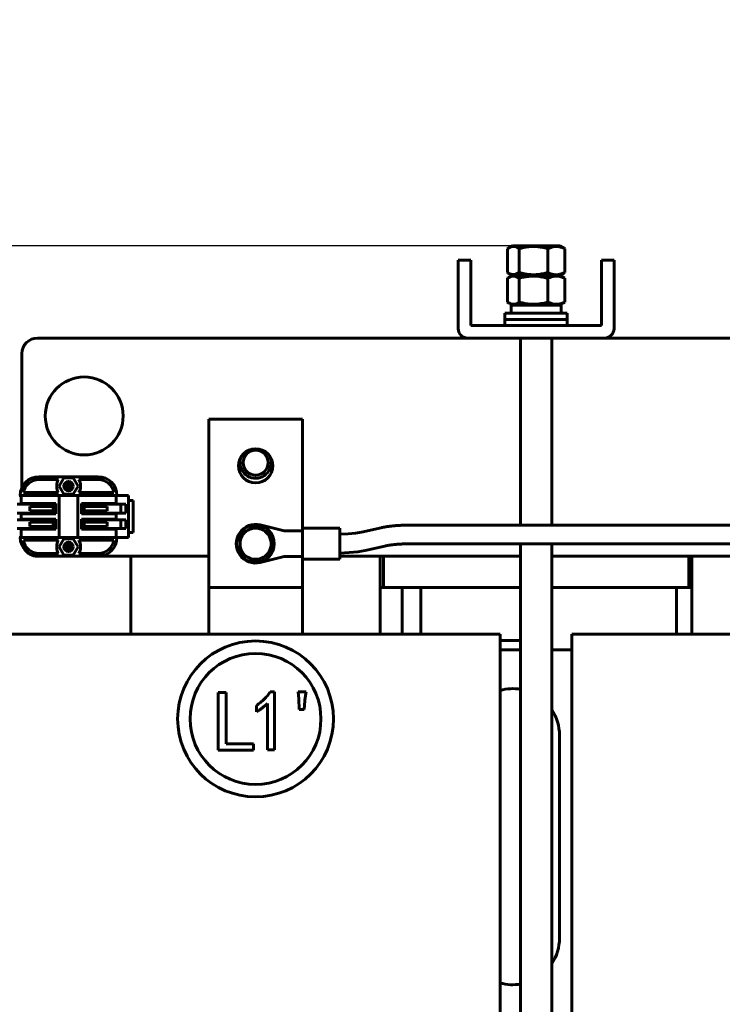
# Model space of a CAD drawing. Header units: millimetres. Extents: x 0 to 297, y 0 to 420.
# Tile 5 of 19: x 100 to 156, y 163 to 242. Entities that reach past the tile are written whole.
import ezdxf

# ---------------------------------------------------------------- set-up
doc = ezdxf.new("R2010")
doc.units = ezdxf.units.MM
doc.linetypes.add('K5LT_BASIC', pattern=[0])
doc.linetypes.add('K5LT_THIN', pattern=[0])
doc.layers.add('Системный слой', color=7, linetype='Continuous')
doc.styles.add('KDIMTEXTSTYLE', font='GOST_AU.SHX', dxfattribs={"width": 0.96, "oblique": 15, "height": 5})
doc.dimstyles.new('KDIMSTYLE (0.25)', dxfattribs={"dimtxt": 5, "dimasz": 1, "dimexe": 2, "dimexo": 0, "dimgap": 1, "dimtad": 1, "dimlfac": 4, "dimtxsty": 'KDIMTEXTSTYLE', "dimsah": 1, "dimcen": 0, "dimdle": 1, "dimadec": 0, "dimazin": 0, "dimtfac": 0.667, "dimtmove": 0, "dimatfit": 3, "dimfxl": 1, "dimtvp": 1, "dimtolj": 1, "dimtzin": 0, "dimarcsym": 0})

# ---------------------------------------------------------------- blocks, each defined once
blk = doc.blocks.new('U10')
at = {"layer": 'Системный слой', "color": 150, "linetype": 'K5LT_BASIC', "lineweight": 60, "true_color": 0x0080ff}
for p, q in [((128.467, 196.167), (128.717, 196.167)), ((153.217, 196.167), (153.467, 196.167))]:
    blk.add_line(p, q, dxfattribs=at)
blk = doc.blocks.new('U17')
at = {"layer": 'Системный слой', "color": 150, "linetype": 'K5LT_BASIC', "lineweight": 60, "true_color": 0x0080ff}
for p, q in [((138.708, 221.399), (138.671, 221.425)), ((138.744, 221.375), (138.708, 221.399)), ((138.781, 221.353), (138.744, 221.375)), ((139.056, 221.252), (138.781, 221.353)), ((139.333, 221.279), (139.056, 221.252)), ((139.604, 221.425), (139.333, 221.279))]:
    blk.add_line(p, q, dxfattribs=at)
blk = doc.blocks.new('U18')
at = {"layer": 'Системный слой', "color": 150, "linetype": 'K5LT_BASIC', "lineweight": 60, "true_color": 0x0080ff}
for p, q in [((139.061, 221.192), (142.862, 221.192)), ((142.862, 221.192), (142.873, 221.192))]:
    blk.add_line(p, q, dxfattribs=at)
blk = doc.blocks.new('U19')
at = {"layer": 'Системный слой', "color": 150, "linetype": 'K5LT_BASIC', "lineweight": 60, "true_color": 0x0080ff}
for p, q in [((138.671, 223.334), (138.708, 223.359)), ((138.708, 223.359), (138.744, 223.383)), ((138.744, 223.383), (138.781, 223.405)), ((138.781, 223.405), (139.054, 223.507)), ((139.054, 223.507), (139.332, 223.48)), ((139.332, 223.48), (139.604, 223.334))]:
    blk.add_line(p, q, dxfattribs=at)
blk = doc.blocks.new('U25')
at = {"layer": 'Системный слой', "color": 150, "linetype": 'K5LT_BASIC', "lineweight": 60, "true_color": 0x0080ff}
for p, q in [((128.467, 192.417), (128.467, 198.667)), ((128.467, 121.167), (128.467, 127.417))]:
    blk.add_line(p, q, dxfattribs=at)
blk = doc.blocks.new('U26')
at = {"layer": 'Системный слой', "color": 150, "linetype": 'K5LT_BASIC', "lineweight": 60, "true_color": 0x0080ff}
for p, q in [((108.467, 198.667), (108.467, 192.417)), ((108.467, 127.417), (108.467, 121.167))]:
    blk.add_line(p, q, dxfattribs=at)
blk = doc.blocks.new('U27')
at = {"layer": 'Системный слой', "color": 150, "linetype": 'K5LT_BASIC', "lineweight": 60, "true_color": 0x0080ff}
for p, q in [((122.217, 200.917), (122.217, 209.667)), ((122.217, 197.417), (122.217, 198.417))]:
    blk.add_line(p, q, dxfattribs=at)
blk = doc.blocks.new('U28')
at = {"layer": 'Системный слой', "color": 150, "linetype": 'K5LT_BASIC', "lineweight": 60, "true_color": 0x0080ff}
for p, q in [((139.717, 216.167), (139.717, 201.167)), ((139.717, 199.667), (139.717, 107.792))]:
    blk.add_line(p, q, dxfattribs=at)
blk = doc.blocks.new('U29')
at = {"layer": 'Системный слой', "color": 150, "linetype": 'K5LT_BASIC', "lineweight": 60, "true_color": 0x0080ff}
for p, q in [((142.217, 216.167), (142.217, 201.167)), ((142.217, 199.667), (142.217, 107.792))]:
    blk.add_line(p, q, dxfattribs=at)
blk = doc.blocks.new('U38')
at = {"layer": 'Системный слой', "color": 150, "linetype": 'K5LT_BASIC', "lineweight": 60, "true_color": 0x0080ff}
for p, q in [((100.967, 198.667), (101.092, 198.667)), ((105.842, 198.667), (114.717, 198.667)), ((125.217, 198.667), (139.717, 198.667)), ((142.217, 198.667), (159.717, 198.667)), ((170.217, 198.667), (184.717, 198.667)), ((187.217, 198.667), (204.717, 198.667)), ((215.217, 198.667), (225.967, 198.667))]:
    blk.add_line(p, q, dxfattribs=at)
blk = doc.blocks.new('U39')
at = {"layer": 'Системный слой', "color": 150, "linetype": 'K5LT_BASIC', "lineweight": 60, "true_color": 0x0080ff}
for p, q in [((135.467, 216.167), (100.967, 216.167)), ((180.467, 216.167), (146.467, 216.167)), ((225.967, 216.167), (191.467, 216.167))]:
    blk.add_line(p, q, dxfattribs=at)
blk = doc.blocks.new('U40')
at = {"layer": 'Системный слой', "color": 150, "linetype": 'K5LT_BASIC', "lineweight": 60, "true_color": 0x0080ff}
for p, q in [((139.061, 221.192), (139.842, 221.192)), ((139.842, 221.192), (142.873, 221.192))]:
    blk.add_line(p, q, dxfattribs=at)
blk = doc.blocks.new('U41')
at = {"layer": 'Системный слой', "color": 150, "linetype": 'K5LT_BASIC', "lineweight": 60, "true_color": 0x0080ff}
for p, q in [((138.671, 220.959), (138.708, 220.984)), ((138.708, 220.984), (138.744, 221.008)), ((138.744, 221.008), (138.781, 221.03)), ((138.781, 221.03), (139.054, 221.132)), ((139.054, 221.132), (139.332, 221.105)), ((139.332, 221.105), (139.604, 220.959))]:
    blk.add_line(p, q, dxfattribs=at)
blk = doc.blocks.new('U42')
at = {"layer": 'Системный слой', "color": 150, "linetype": 'K5LT_BASIC', "lineweight": 60, "true_color": 0x0080ff}
for p, q in [((138.708, 219.024), (138.671, 219.05)), ((138.744, 219), (138.708, 219.024)), ((138.781, 218.978), (138.744, 219)), ((138.825, 218.954), (138.781, 218.978)), ((138.864, 218.935), (138.825, 218.954)), ((138.884, 218.927), (138.864, 218.935)), ((138.893, 218.922), (138.884, 218.927)), ((138.898, 218.92), (138.893, 218.922)), ((138.901, 218.919), (138.898, 218.92)), ((138.943, 218.904), (138.901, 218.919)), ((138.982, 218.892), (138.943, 218.904)), ((139.001, 218.887), (138.982, 218.892)), ((139.011, 218.885), (139.001, 218.887)), ((139.016, 218.884), (139.011, 218.885)), ((139.018, 218.883), (139.016, 218.884)), ((139.024, 218.882), (139.018, 218.883)), ((139.082, 218.874), (139.024, 218.882)), ((139.112, 218.872), (139.082, 218.874)), ((139.126, 218.871), (139.112, 218.872)), ((139.133, 218.871), (139.126, 218.871)), ((139.137, 218.871), (139.133, 218.871)), ((139.223, 218.877), (139.137, 218.871)), ((139.3, 218.894), (139.223, 218.877)), ((139.338, 218.906), (139.3, 218.894)), ((139.357, 218.913), (139.338, 218.906)), ((139.366, 218.916), (139.357, 218.913)), ((139.371, 218.918), (139.366, 218.916)), ((139.604, 219.05), (139.371, 218.918))]:
    blk.add_line(p, q, dxfattribs=at)
blk = doc.blocks.new('U48')
at = {"layer": 'Системный слой', "color": 150, "linetype": 'K5LT_BASIC', "lineweight": 60, "true_color": 0x0080ff}
for p, q in [((99.66, 201.579), (99.66, 201.636)), ((99.66, 200.822), (99.66, 200.879))]:
    blk.add_line(p, q, dxfattribs=at)
blk = doc.blocks.new('U49')
at = {"layer": 'Системный слой', "color": 150, "linetype": 'K5LT_BASIC', "lineweight": 60, "true_color": 0x0080ff}
for p, q in [((107.275, 201.636), (107.275, 201.579)), ((107.275, 200.879), (107.275, 200.822))]:
    blk.add_line(p, q, dxfattribs=at)
blk = doc.blocks.new('U50')
at = {"layer": 'Системный слой', "color": 150, "linetype": 'K5LT_BASIC', "lineweight": 60, "true_color": 0x0080ff}
for p, q in [((99.66, 202.829), (99.66, 202.886)), ((99.66, 202.072), (99.66, 202.129))]:
    blk.add_line(p, q, dxfattribs=at)
blk = doc.blocks.new('U51')
at = {"layer": 'Системный слой', "color": 150, "linetype": 'K5LT_BASIC', "lineweight": 60, "true_color": 0x0080ff}
for p, q in [((107.275, 202.886), (107.275, 202.829)), ((107.275, 202.129), (107.275, 202.072))]:
    blk.add_line(p, q, dxfattribs=at)
blk = doc.blocks.new('U62')
at = {"layer": 'Системный слой', "color": 150, "linetype": 'K5LT_BASIC', "lineweight": 60, "true_color": 0x0080ff}
for p, q in [((153.467, 198.667), (153.467, 192.417)), ((153.467, 127.417), (153.467, 121.167))]:
    blk.add_line(p, q, dxfattribs=at)
blk = doc.blocks.new('U68')
at = {"layer": 'Системный слой', "color": 150, "linetype": 'K5LT_BASIC', "lineweight": 60, "true_color": 0x0080ff}
for p, q in [((138.092, 191.167), (139.717, 191.167)), ((142.217, 191.167), (143.842, 191.167)), ((183.092, 191.167), (184.717, 191.167)), ((187.217, 191.167), (188.842, 191.167))]:
    blk.add_line(p, q, dxfattribs=at)
blk = doc.blocks.new('U69')
at = {"layer": 'Системный слой', "color": 150, "linetype": 'K5LT_BASIC', "lineweight": 60, "true_color": 0x0080ff}
for start, end in [(80.40593, 105.46601), (0, 33.55731)]:
    blk.add_arc((139.092, 184.292), 3.75, start, end, dxfattribs=at)
blk = doc.blocks.new('U71')
at = {"layer": 'Системный слой', "color": 150, "linetype": 'K5LT_BASIC', "lineweight": 60, "true_color": 0x0080ff}
for start, end in [(326.44269, 0), (254.53399, 279.59407)]:
    blk.add_arc((139.092, 168.042), 3.75, start, end, dxfattribs=at)
blk = doc.blocks.new('U81')
at = {"layer": 'Системный слой', "color": 150, "linetype": 'K5LT_BASIC', "lineweight": 60, "true_color": 0x0080ff}
for p, q in [((128.717, 196.167), (139.717, 196.167)), ((142.217, 196.167), (153.217, 196.167))]:
    blk.add_line(p, q, dxfattribs=at)
blk = doc.blocks.new('U89')
at = {"layer": 'Системный слой', "color": 150, "linetype": 'K5LT_BASIC', "lineweight": 60, "true_color": 0x0080ff}
for start, end in [(154.84934, 189.95779), (189.95779, 25.15066)]:
    blk.add_arc((118.467, 206.167), 1.25, start, end, dxfattribs=at)
blk = doc.blocks.new('U93')
at = {"layer": 'Системный слой', "color": 150, "linetype": 'K5LT_BASIC', "lineweight": 60, "true_color": 0x0080ff}
for p, q in [((125.217, 200.422), (125.878, 200.454)), ((125.878, 200.454), (126.473, 200.516)), ((126.473, 200.516), (126.956, 200.6))]:
    blk.add_line(p, q, dxfattribs=at)
blk = doc.blocks.new('U95')
at = {"layer": 'Системный слой', "color": 150, "linetype": 'K5LT_BASIC', "lineweight": 60, "true_color": 0x0080ff}
for p, q in [((128.843, 199.484), (128.845, 199.484)), ((128.845, 199.484), (128.847, 199.485)), ((128.847, 199.485), (128.849, 199.485)), ((128.849, 199.485), (128.851, 199.486)), ((128.851, 199.486), (128.853, 199.486)), ((128.853, 199.486), (128.855, 199.486)), ((128.855, 199.486), (128.859, 199.487)), ((128.859, 199.487), (128.861, 199.488)), ((128.861, 199.488), (128.863, 199.488)), ((128.863, 199.488), (128.867, 199.489)), ((128.867, 199.489), (128.875, 199.491)), ((128.875, 199.491), (128.877, 199.491)), ((128.877, 199.491), (128.879, 199.492)), ((128.879, 199.492), (128.884, 199.493)), ((128.884, 199.493), (128.894, 199.495)), ((128.894, 199.495), (128.906, 199.497)), ((128.906, 199.497), (128.908, 199.498)), ((128.908, 199.498), (128.911, 199.498)), ((128.911, 199.498), (128.917, 199.5)), ((128.917, 199.5), (128.929, 199.502)), ((128.929, 199.502), (128.953, 199.507)), ((128.953, 199.507), (128.966, 199.51)), ((128.966, 199.51), (128.968, 199.51)), ((128.968, 199.51), (128.972, 199.511)), ((128.972, 199.511), (128.98, 199.512)), ((128.98, 199.512), (128.996, 199.515)), ((128.996, 199.515), (129.028, 199.521)), ((129.028, 199.521), (129.08, 199.53)), ((129.08, 199.53), (129.082, 199.531)), ((129.082, 199.531), (129.086, 199.531)), ((129.086, 199.531), (129.094, 199.533)), ((129.094, 199.533), (129.111, 199.536)), ((129.111, 199.536), (129.141, 199.54)), ((129.141, 199.54), (129.143, 199.541)), ((129.143, 199.541), (129.148, 199.541)), ((129.148, 199.541), (129.157, 199.543)), ((129.157, 199.543), (129.177, 199.546)), ((129.177, 199.546), (129.216, 199.552)), ((129.216, 199.552), (129.297, 199.564)), ((129.297, 199.564), (129.311, 199.566)), ((129.311, 199.566), (129.315, 199.566)), ((129.315, 199.566), (129.325, 199.568)), ((129.325, 199.568), (129.343, 199.57)), ((129.343, 199.57), (129.381, 199.575)), ((129.381, 199.575), (129.458, 199.585)), ((129.458, 199.585), (129.592, 199.6)), ((129.592, 199.6), (129.598, 199.6)), ((129.598, 199.6), (129.608, 199.601)), ((129.608, 199.601), (129.629, 199.604)), ((129.629, 199.604), (129.671, 199.608)), ((129.671, 199.608), (129.756, 199.616)), ((129.756, 199.616), (129.802, 199.62)), ((129.802, 199.62), (129.806, 199.62)), ((129.806, 199.62), (129.815, 199.621)), ((129.815, 199.621), (129.833, 199.622)), ((129.833, 199.622), (129.87, 199.625)), ((129.87, 199.625), (129.943, 199.631)), ((129.943, 199.631), (130.02, 199.636)), ((130.02, 199.636), (130.024, 199.637)), ((130.024, 199.637), (130.034, 199.637)), ((130.034, 199.637), (130.053, 199.638)), ((130.053, 199.638), (130.09, 199.641)), ((130.09, 199.641), (130.166, 199.645)), ((130.166, 199.645), (130.244, 199.649)), ((130.244, 199.649), (130.249, 199.65)), ((130.249, 199.65), (130.257, 199.65)), ((130.257, 199.65), (130.275, 199.651)), ((130.275, 199.651), (130.31, 199.652)), ((130.31, 199.652), (130.38, 199.655)), ((130.38, 199.655), (130.426, 199.657)), ((130.426, 199.657), (130.429, 199.657)), ((130.429, 199.657), (130.437, 199.658)), ((130.437, 199.658), (130.451, 199.658)), ((130.451, 199.658), (130.481, 199.659)), ((130.481, 199.659), (130.536, 199.661)), ((130.536, 199.661), (130.578, 199.662)), ((130.578, 199.662), (130.581, 199.662)), ((130.581, 199.662), (130.588, 199.662)), ((130.588, 199.662), (130.601, 199.663)), ((130.601, 199.663), (130.629, 199.663)), ((130.629, 199.663), (130.683, 199.664)), ((130.683, 199.664), (130.731, 199.665)), ((130.731, 199.665), (130.735, 199.665)), ((130.735, 199.665), (130.742, 199.665)), ((130.742, 199.665), (130.757, 199.665)), ((130.757, 199.665), (130.786, 199.666)), ((130.786, 199.666), (130.846, 199.666)), ((130.846, 199.666), (130.915, 199.667)), ((130.915, 199.667), (130.918, 199.667)), ((130.918, 199.667), (130.924, 199.667)), ((130.924, 199.667), (130.935, 199.667)), ((130.935, 199.667), (130.955, 199.667)), ((130.955, 199.667), (130.969, 199.667)), ((130.969, 199.667), (130.972, 199.667)), ((130.972, 199.667), (130.975, 199.667)), ((130.975, 199.667), (130.981, 199.667)), ((130.981, 199.667), (130.992, 199.667)), ((130.992, 199.667), (131.003, 199.667)), ((131.003, 199.667), (131.006, 199.667)), ((131.006, 199.667), (131.011, 199.667)), ((131.011, 199.667), (131.02, 199.667)), ((131.02, 199.667), (131.038, 199.667)), ((131.038, 199.667), (131.058, 199.667)), ((131.058, 199.667), (131.061, 199.667)), ((131.061, 199.667), (131.067, 199.667)), ((131.067, 199.667), (131.078, 199.667)), ((131.078, 199.667), (131.099, 199.667)), ((131.099, 199.667), (131.142, 199.667)), ((131.142, 199.667), (131.17, 199.667)), ((131.17, 199.667), (131.174, 199.667)), ((131.174, 199.667), (131.182, 199.667)), ((131.182, 199.667), (131.198, 199.667)), ((131.198, 199.667), (131.231, 199.667)), ((131.231, 199.667), (131.295, 199.667)), ((131.295, 199.667), (131.406, 199.667)), ((131.406, 199.667), (131.461, 199.667)), ((131.461, 199.667), (131.545, 199.667)), ((131.545, 199.667), (131.633, 199.667)), ((131.633, 199.667), (131.637, 199.667)), ((131.637, 199.667), (131.644, 199.667)), ((131.644, 199.667), (131.659, 199.667)), ((131.659, 199.667), (131.689, 199.667)), ((131.689, 199.667), (131.748, 199.667)), ((131.748, 199.667), (131.782, 199.667)), ((131.782, 199.667), (131.849, 199.667)), ((131.849, 199.667), (131.984, 199.667)), ((131.984, 199.667), (132.252, 199.667)), ((132.252, 199.667), (132.789, 199.667)), ((132.789, 199.667), (133.864, 199.667)), ((133.864, 199.667), (136.014, 199.667)), ((136.014, 199.667), (140.313, 199.667)), ((140.313, 199.667), (148.911, 199.667)), ((148.911, 199.667), (159.309, 199.667)), ((159.309, 199.667), (159.717, 199.667)), ((179.472, 199.667), (180.194, 199.667))]:
    blk.add_line(p, q, dxfattribs=at)
blk = doc.blocks.new('U96')
at = {"layer": 'Системный слой', "color": 150, "linetype": 'K5LT_BASIC', "lineweight": 60, "true_color": 0x0080ff}
for p, q in [((128.531, 200.95), (128.535, 200.951)), ((128.535, 200.951), (128.537, 200.952)), ((128.537, 200.952), (128.54, 200.952)), ((128.54, 200.952), (128.542, 200.953)), ((128.542, 200.953), (128.544, 200.953)), ((128.544, 200.953), (128.547, 200.954)), ((128.547, 200.954), (128.551, 200.955)), ((128.551, 200.955), (128.553, 200.955)), ((128.553, 200.955), (128.556, 200.956)), ((128.556, 200.956), (128.561, 200.957)), ((128.561, 200.957), (128.57, 200.959)), ((128.57, 200.959), (128.572, 200.959)), ((128.572, 200.959), (128.575, 200.96)), ((128.575, 200.96), (128.581, 200.961)), ((128.581, 200.961), (128.593, 200.964)), ((128.593, 200.964), (128.608, 200.967)), ((128.608, 200.967), (128.61, 200.967)), ((128.61, 200.967), (128.614, 200.968)), ((128.614, 200.968), (128.621, 200.969)), ((128.621, 200.969), (128.635, 200.972)), ((128.635, 200.972), (128.663, 200.978)), ((128.663, 200.978), (128.681, 200.981)), ((128.681, 200.981), (128.683, 200.982)), ((128.683, 200.982), (128.688, 200.983)), ((128.688, 200.983), (128.697, 200.984)), ((128.697, 200.984), (128.715, 200.988)), ((128.715, 200.988), (128.752, 200.995)), ((128.752, 200.995), (128.814, 201.006)), ((128.814, 201.006), (128.817, 201.006)), ((128.817, 201.006), (128.821, 201.007)), ((128.821, 201.007), (128.83, 201.009)), ((128.83, 201.009), (128.848, 201.012)), ((128.848, 201.012), (128.864, 201.015)), ((128.864, 201.015), (128.867, 201.015)), ((128.867, 201.015), (128.872, 201.016)), ((128.872, 201.016), (128.882, 201.017)), ((128.882, 201.017), (128.901, 201.021)), ((128.901, 201.021), (128.941, 201.027)), ((128.941, 201.027), (129.021, 201.039)), ((129.021, 201.039), (129.044, 201.043)), ((129.044, 201.043), (129.047, 201.043)), ((129.047, 201.043), (129.055, 201.044)), ((129.055, 201.044), (129.07, 201.047)), ((129.07, 201.047), (129.101, 201.051)), ((129.101, 201.051), (129.164, 201.059)), ((129.164, 201.059), (129.226, 201.067)), ((129.226, 201.067), (129.23, 201.068)), ((129.23, 201.068), (129.239, 201.069)), ((129.239, 201.069), (129.256, 201.071)), ((129.256, 201.071), (129.292, 201.075)), ((129.292, 201.075), (129.364, 201.084)), ((129.364, 201.084), (129.463, 201.094)), ((129.463, 201.094), (129.468, 201.095)), ((129.468, 201.095), (129.479, 201.096)), ((129.479, 201.096), (129.499, 201.098)), ((129.499, 201.098), (129.54, 201.102)), ((129.54, 201.102), (129.623, 201.11)), ((129.623, 201.11), (129.712, 201.117)), ((129.712, 201.117), (129.717, 201.118)), ((129.717, 201.118), (129.728, 201.119)), ((129.728, 201.119), (129.749, 201.12)), ((129.749, 201.12), (129.792, 201.124)), ((129.792, 201.124), (129.878, 201.13)), ((129.878, 201.13), (129.968, 201.136)), ((129.968, 201.136), (129.974, 201.136)), ((129.974, 201.136), (129.985, 201.137)), ((129.985, 201.137), (130.007, 201.139)), ((130.007, 201.139), (130.051, 201.141)), ((130.051, 201.141), (130.14, 201.146)), ((130.14, 201.146), (130.23, 201.15)), ((130.23, 201.15), (130.234, 201.151)), ((130.234, 201.151), (130.244, 201.151)), ((130.244, 201.151), (130.263, 201.152)), ((130.263, 201.152), (130.302, 201.154)), ((130.302, 201.154), (130.38, 201.156)), ((130.38, 201.156), (130.419, 201.158)), ((130.419, 201.158), (130.424, 201.158)), ((130.424, 201.158), (130.435, 201.158)), ((130.435, 201.158), (130.455, 201.159)), ((130.455, 201.159), (130.496, 201.16)), ((130.496, 201.16), (130.579, 201.162)), ((130.579, 201.162), (130.678, 201.164)), ((130.678, 201.164), (130.715, 201.165)), ((130.715, 201.165), (130.72, 201.165)), ((130.72, 201.165), (130.728, 201.165)), ((130.728, 201.165), (130.745, 201.165)), ((130.745, 201.165), (130.78, 201.166)), ((130.78, 201.166), (130.805, 201.166)), ((130.805, 201.166), (130.808, 201.166)), ((130.808, 201.166), (130.814, 201.166)), ((130.814, 201.166), (130.826, 201.166)), ((130.826, 201.166), (130.849, 201.166)), ((130.849, 201.166), (130.896, 201.167)), ((130.896, 201.167), (130.949, 201.167)), ((130.949, 201.167), (130.952, 201.167)), ((130.952, 201.167), (130.957, 201.167)), ((130.957, 201.167), (130.968, 201.167)), ((130.968, 201.167), (130.985, 201.167)), ((130.985, 201.167), (130.988, 201.167)), ((130.988, 201.167), (130.992, 201.167)), ((130.992, 201.167), (131.001, 201.167)), ((131.001, 201.167), (131.017, 201.167)), ((131.017, 201.167), (131.021, 201.167)), ((131.021, 201.167), (131.024, 201.167)), ((131.024, 201.167), (131.029, 201.167)), ((131.029, 201.167), (131.038, 201.167)), ((131.038, 201.167), (131.056, 201.167)), ((131.056, 201.167), (131.092, 201.167)), ((131.092, 201.167), (131.095, 201.167)), ((131.095, 201.167), (131.099, 201.167)), ((131.099, 201.167), (131.108, 201.167)), ((131.108, 201.167), (131.124, 201.167)), ((131.124, 201.167), (131.156, 201.167)), ((131.156, 201.167), (131.221, 201.167)), ((131.221, 201.167), (131.254, 201.167)), ((131.254, 201.167), (131.273, 201.167)), ((131.273, 201.167), (131.311, 201.167)), ((131.311, 201.167), (131.349, 201.167)), ((131.349, 201.167), (131.4, 201.167)), ((131.4, 201.167), (131.404, 201.167)), ((131.404, 201.167), (131.412, 201.167)), ((131.412, 201.167), (131.427, 201.167)), ((131.427, 201.167), (131.459, 201.167)), ((131.459, 201.167), (131.523, 201.167)), ((131.523, 201.167), (131.577, 201.167)), ((131.577, 201.167), (131.581, 201.167)), ((131.581, 201.167), (131.588, 201.167)), ((131.588, 201.167), (131.602, 201.167)), ((131.602, 201.167), (131.631, 201.167)), ((131.631, 201.167), (131.688, 201.167)), ((131.688, 201.167), (131.719, 201.167)), ((131.719, 201.167), (131.722, 201.167)), ((131.722, 201.167), (131.727, 201.167)), ((131.727, 201.167), (131.738, 201.167)), ((131.738, 201.167), (131.75, 201.167)), ((131.75, 201.167), (131.753, 201.167)), ((131.753, 201.167), (131.758, 201.167)), ((131.758, 201.167), (131.767, 201.167)), ((131.767, 201.167), (131.785, 201.167)), ((131.785, 201.167), (131.804, 201.167)), ((131.804, 201.167), (131.808, 201.167)), ((131.808, 201.167), (131.813, 201.167)), ((131.813, 201.167), (131.824, 201.167)), ((131.824, 201.167), (131.845, 201.167)), ((131.845, 201.167), (131.889, 201.167)), ((131.889, 201.167), (131.912, 201.167)), ((131.912, 201.167), (131.915, 201.167)), ((131.915, 201.167), (131.92, 201.167)), ((131.92, 201.167), (131.931, 201.167)), ((131.931, 201.167), (131.943, 201.167)), ((131.943, 201.167), (131.946, 201.167)), ((131.946, 201.167), (131.951, 201.167)), ((131.951, 201.167), (131.96, 201.167)), ((131.96, 201.167), (131.975, 201.167)), ((131.975, 201.167), (131.978, 201.167)), ((131.978, 201.167), (131.982, 201.167)), ((131.982, 201.167), (131.992, 201.167)), ((131.992, 201.167), (132.009, 201.167)), ((132.009, 201.167), (132.013, 201.167)), ((132.013, 201.167), (132.022, 201.167)), ((132.022, 201.167), (132.039, 201.167)), ((132.039, 201.167), (132.073, 201.167)), ((132.073, 201.167), (132.141, 201.167)), ((132.141, 201.167), (132.226, 201.167)), ((132.226, 201.167), (132.424, 201.167)), ((132.424, 201.167), (132.569, 201.167)), ((132.569, 201.167), (132.572, 201.167)), ((132.572, 201.167), (132.578, 201.167)), ((132.578, 201.167), (132.59, 201.167)), ((132.59, 201.167), (132.613, 201.167)), ((132.613, 201.167), (132.661, 201.167)), ((132.661, 201.167), (132.695, 201.167)), ((132.695, 201.167), (132.7, 201.167)), ((132.7, 201.167), (132.708, 201.167)), ((132.708, 201.167), (132.726, 201.167)), ((132.726, 201.167), (132.761, 201.167)), ((132.761, 201.167), (132.832, 201.167)), ((132.832, 201.167), (132.916, 201.167)), ((132.916, 201.167), (133.021, 201.167)), ((133.021, 201.167), (133.176, 201.167)), ((133.176, 201.167), (133.486, 201.167)), ((133.486, 201.167), (134.106, 201.167)), ((134.106, 201.167), (135.346, 201.167)), ((135.346, 201.167), (137.825, 201.167)), ((137.825, 201.167), (142.784, 201.167)), ((142.784, 201.167), (152.702, 201.167)), ((152.702, 201.167), (159.717, 201.167)), ((167.217, 201.167), (179.472, 201.167)), ((226.615, 201.167), (227.217, 201.167)), ((228.7, 201.167), (229.615, 201.167))]:
    blk.add_line(p, q, dxfattribs=at)
blk = doc.blocks.new('U97')
at = {"layer": 'Системный слой', "color": 150, "linetype": 'K5LT_BASIC', "lineweight": 60, "true_color": 0x0080ff}
for p, q in [((126.668, 199.029), (127.268, 199.133)), ((125.217, 198.921), (125.973, 198.957)), ((125.973, 198.957), (126.668, 199.029))]:
    blk.add_line(p, q, dxfattribs=at)
blk = doc.blocks.new('KDIMARROW_01')
at = {"layer": 'Системный слой'}
blk.add_hatch(color=0, dxfattribs=at).paths.add_polyline_path([(-5, -0.658), (0, 0), (-5, 0.658), (-4.5, 0)])
at = {"layer": 'Системный слой', "color": 0, "linetype": 'K5LT_THIN', "lineweight": 18}
for p, q in [((-4.5, 0), (-5, 0.658)), ((-5, 0.658), (0, 0)), ((0, 0), (-5, -0.658)), ((-5, -0.658), (-4.5, 0)), ((0, 0), (-1, 0))]:
    blk.add_line(p, q, dxfattribs=at)

msp = doc.modelspace()

# ---------------------------------------------------------------- linework, layer by layer
at = {"layer": 'Системный слой', "color": 150, "linetype": 'K5LT_BASIC', "lineweight": 60, "true_color": 0x0080ff}
for p, q in [((139.0609, 223.5668), (138.7811, 223.4053)), ((139.0609, 223.5668), (142.8734, 223.5668)), ((142.8734, 223.5668), (143.1532, 223.4053)), ((138.6712, 223.334), (138.6712, 221.4246)), ((139.6035, 223.334), (139.6035, 221.4246)), ((141.8995, 223.334), (141.8995, 221.4246)), ((143.2631, 223.334), (143.2631, 221.4246)), ((134.7171, 221.6668), (134.7171, 222.4168)), ((134.7171, 222.4168), (135.7171, 222.4168)), ((135.7171, 222.4168), (135.7171, 221.6668)), ((146.2171, 222.4168), (147.2171, 222.4168)), ((146.2171, 221.6668), (146.2171, 222.4168)), ((147.2171, 222.4168), (147.2171, 221.6668)), ((134.7171, 221.6668), (134.7171, 216.9168)), ((135.7171, 217.1668), (135.7171, 221.6668)), ((139.0609, 221.1918), (138.7811, 221.3534)), ((139.0609, 221.1918), (138.7811, 221.0303)), ((142.8734, 221.1918), (143.1532, 221.3534)), ((142.8734, 221.1918), (143.1532, 221.0303)), ((146.2171, 221.6668), (146.2171, 217.1668)), ((147.2171, 216.9168), (147.2171, 221.6668)), ((138.6712, 220.959), (138.6712, 219.0496)), ((139.6035, 220.959), (139.6035, 219.0496)), ((141.8995, 220.959), (141.8995, 219.0496)), ((143.2631, 220.959), (143.2631, 219.0496)), ((139.0609, 218.8168), (138.7811, 218.9784)), ((138.9546, 218.1668), (138.9546, 218.8168)), ((138.9546, 218.8168), (142.9796, 218.8168)), ((142.8734, 218.8168), (143.1532, 218.9784)), ((142.9796, 218.1668), (142.9796, 218.8168)), ((138.4671, 217.6668), (138.4671, 218.1668)), ((138.4671, 218.1668), (143.4671, 218.1668)), ((143.4671, 217.6668), (143.4671, 218.1668)), ((138.4671, 217.6668), (143.4671, 217.6668)), ((138.4671, 217.1668), (138.4671, 217.6668)), ((138.4671, 217.6668), (143.4671, 217.6668)), ((143.4671, 217.1668), (143.4671, 217.6668)), ((146.2171, 217.1668), (135.7171, 217.1668)), ((135.4671, 216.1668), (146.4671, 216.1668)), ((99.7171, 214.9168), (99.7171, 204.1413)), ((114.7171, 197.4168), (114.7171, 209.6668)), ((114.7171, 209.6668), (122.2171, 209.6668)), ((101.0921, 205.0418), (105.8421, 205.0418)), ((101.0921, 204.8168), (102.6444, 204.8168)), ((103.0882, 204.9481), (102.7094, 204.2918)), ((103.846, 204.9481), (103.0882, 204.9481)), ((104.2249, 204.2918), (103.846, 204.9481)), ((104.2899, 204.8168), (105.8421, 204.8168)), ((102.5171, 204.2418), (102.5171, 204.3418)), ((102.7094, 204.2918), (103.0882, 203.6356)), ((103.2234, 204.3856), (103.3734, 204.3856)), ((103.2234, 204.1981), (103.2234, 204.3856)), ((103.3734, 204.1981), (103.2234, 204.1981)), ((103.3734, 204.5356), (103.5609, 204.5356)), ((103.3734, 204.3856), (103.3734, 204.5356)), ((103.3734, 204.3856), (103.4671, 204.2918)), ((103.3734, 204.1981), (103.4671, 204.2918)), ((103.3734, 204.0481), (103.3734, 204.1981)), ((103.5609, 204.0481), (103.3734, 204.0481)), ((103.5609, 204.3856), (103.4671, 204.2918)), ((103.4671, 204.2918), (103.5609, 204.1981)), ((103.5609, 204.5356), (103.5609, 204.3856)), ((103.5609, 204.3856), (103.7109, 204.3856)), ((103.7109, 204.1981), (103.5609, 204.1981)), ((103.5609, 204.1981), (103.5609, 204.0481)), ((103.7109, 204.3856), (103.7109, 204.1981)), ((103.846, 203.6356), (104.2249, 204.2918)), ((104.4171, 204.3418), (104.4171, 204.2418)), ((99.4973, 203.5418), (99.6597, 203.5418)), ((99.6597, 202.8863), (99.6597, 203.5418)), ((99.7562, 203.5418), (99.6597, 203.5418)), ((100.3029, 203.5418), (99.7562, 203.5418)), ((102.6444, 203.7668), (99.8371, 203.7668)), ((100.4564, 203.5418), (100.3029, 203.5418)), ((102.6671, 203.5418), (100.4564, 203.5418)), ((102.7171, 203.5418), (102.6671, 203.5418)), ((102.7171, 203.5418), (102.7421, 203.5418)), ((102.7171, 200.1668), (102.7171, 203.5418)), ((104.1921, 203.5418), (102.7421, 203.5418)), ((103.0882, 203.6356), (103.846, 203.6356)), ((104.1921, 203.5418), (104.2171, 203.5418)), ((104.2171, 203.5418), (104.2171, 200.1668)), ((104.2671, 203.5418), (104.2171, 203.5418)), ((106.4778, 203.5418), (104.2671, 203.5418)), ((107.0971, 203.7668), (104.2899, 203.7668)), ((106.6313, 203.5418), (106.4778, 203.5418)), ((107.1781, 203.5418), (106.6313, 203.5418)), ((107.2746, 203.5418), (107.1781, 203.5418)), ((107.2746, 203.5418), (107.437, 203.5418)), ((107.2746, 203.5418), (107.2746, 202.8863)), ((108.1173, 203.5418), (107.437, 203.5418)), ((108.2796, 203.5418), (108.1173, 203.5418)), ((108.2796, 203.5418), (108.2796, 200.1668)), ((108.6546, 203.1293), (108.2796, 203.1293)), ((108.6546, 201.9551), (108.6546, 203.1293)), ((99.8202, 202.8293), (99.3326, 202.8293)), ((99.6597, 202.8863), (99.7562, 202.8863)), ((99.7562, 202.8863), (100.3029, 202.8863)), ((99.8202, 202.8293), (99.9052, 202.8293)), ((100.2869, 202.8293), (99.9052, 202.8293)), ((100.33, 202.8293), (100.2869, 202.8293)), ((100.3029, 202.8863), (100.4564, 202.8863)), ((101.9671, 202.8293), (100.33, 202.8293)), ((100.3706, 202.3066), (100.3706, 202.652)), ((100.3706, 202.652), (101.9671, 202.652)), ((101.9671, 202.3066), (100.3706, 202.3066)), ((100.4564, 202.8863), (102.4344, 202.8863)), ((102.3421, 202.8293), (101.9671, 202.8293)), ((101.9671, 202.652), (102.2226, 202.652)), ((102.2226, 202.3066), (101.9671, 202.3066)), ((102.2226, 202.3066), (102.2226, 202.652)), ((102.3421, 202.8293), (102.3421, 202.1293)), ((102.4344, 202.8863), (102.4344, 202.0723)), ((104.4999, 202.0723), (104.4999, 202.8863)), ((104.4999, 202.8863), (106.4778, 202.8863)), ((104.9671, 202.8293), (104.5921, 202.8293)), ((104.5921, 202.1293), (104.5921, 202.8293)), ((104.7116, 202.652), (104.9671, 202.652)), ((104.7116, 202.652), (104.7116, 202.3066)), ((104.9671, 202.3066), (104.7116, 202.3066)), ((106.6043, 202.8293), (104.9671, 202.8293)), ((104.9671, 202.652), (106.5636, 202.652)), ((106.5636, 202.3066), (104.9671, 202.3066)), ((106.4778, 202.8863), (106.6313, 202.8863)), ((106.5636, 202.652), (106.5636, 202.3066)), ((106.6474, 202.8293), (106.6043, 202.8293)), ((106.6313, 202.8863), (107.1781, 202.8863)), ((107.0291, 202.8293), (106.6474, 202.8293)), ((107.0291, 202.8293), (107.1141, 202.8293)), ((107.6016, 202.8293), (107.1141, 202.8293)), ((107.1781, 202.8863), (107.2746, 202.8863)), ((107.6016, 202.8293), (107.6519, 202.8293)), ((107.7019, 202.8293), (107.6519, 202.8293)), ((107.6519, 202.1293), (107.6519, 202.8293)), ((107.941, 202.8293), (107.7019, 202.8293)), ((108.066, 202.8293), (107.941, 202.8293)), ((108.066, 202.8293), (108.066, 202.1293)), ((99.3326, 202.1293), (99.8202, 202.1293)), ((99.8202, 201.5793), (99.3326, 201.5793)), ((99.7562, 202.0723), (99.6597, 202.0723)), ((99.6597, 201.6363), (99.6597, 202.0723)), ((99.6597, 201.6363), (99.7562, 201.6363)), ((100.3029, 202.0723), (99.7562, 202.0723)), ((99.7562, 201.6363), (100.3029, 201.6363)), ((99.9052, 202.1293), (99.8202, 202.1293)), ((99.8202, 201.5793), (99.9052, 201.5793)), ((99.9052, 202.1293), (100.2869, 202.1293)), ((100.2869, 201.5793), (99.9052, 201.5793)), ((100.33, 202.1293), (100.2869, 202.1293)), ((100.33, 201.5793), (100.2869, 201.5793)), ((100.4564, 202.0723), (100.3029, 202.0723)), ((100.3029, 201.6363), (100.4564, 201.6363)), ((100.33, 202.1293), (101.9671, 202.1293)), ((101.9671, 201.5793), (100.33, 201.5793)), ((100.3706, 201.402), (101.9671, 201.402)), ((100.3706, 201.0566), (100.3706, 201.402)), ((102.4344, 202.0723), (100.4564, 202.0723)), ((100.4564, 201.6363), (102.4344, 201.6363)), ((101.9671, 202.1293), (102.3421, 202.1293)), ((102.3421, 201.5793), (101.9671, 201.5793)), ((101.9671, 201.402), (102.2226, 201.402)), ((102.2226, 201.0566), (102.2226, 201.402)), ((102.3421, 201.5793), (102.3421, 200.8793)), ((102.4344, 201.6363), (102.4344, 200.8223)), ((106.4778, 202.0723), (104.4999, 202.0723)), ((104.4999, 201.6363), (106.4778, 201.6363)), ((104.4999, 200.8223), (104.4999, 201.6363)), ((104.5921, 202.1293), (104.9671, 202.1293)), ((104.5921, 200.8793), (104.5921, 201.5793)), ((104.9671, 201.5793), (104.5921, 201.5793)), ((104.7116, 201.402), (104.7116, 201.0566)), ((104.7116, 201.402), (104.9671, 201.402)), ((104.9671, 202.1293), (106.6043, 202.1293)), ((106.6043, 201.5793), (104.9671, 201.5793)), ((104.9671, 201.402), (106.5636, 201.402)), ((106.6313, 202.0723), (106.4778, 202.0723)), ((106.4778, 201.6363), (106.6313, 201.6363)), ((106.5636, 201.402), (106.5636, 201.0566)), ((106.6043, 202.1293), (106.6474, 202.1293)), ((106.6474, 201.5793), (106.6043, 201.5793)), ((107.1781, 202.0723), (106.6313, 202.0723)), ((106.6313, 201.6363), (107.1781, 201.6363)), ((107.0291, 202.1293), (106.6474, 202.1293)), ((107.0291, 201.5793), (106.6474, 201.5793)), ((107.1141, 202.1293), (107.0291, 202.1293)), ((107.0291, 201.5793), (107.1141, 201.5793)), ((107.1141, 202.1293), (107.6016, 202.1293)), ((107.6016, 201.5793), (107.1141, 201.5793)), ((107.2746, 202.0723), (107.1781, 202.0723)), ((107.1781, 201.6363), (107.2746, 201.6363)), ((107.2746, 202.0723), (107.2746, 201.6363)), ((107.6519, 202.1293), (107.6016, 202.1293)), ((107.6016, 201.5793), (107.6519, 201.5793)), ((107.6519, 202.1293), (107.7019, 202.1293)), ((107.7019, 201.5793), (107.6519, 201.5793)), ((107.6519, 200.8793), (107.6519, 201.5793)), ((107.7019, 202.1293), (107.941, 202.1293)), ((107.941, 201.5793), (107.7019, 201.5793)), ((107.941, 202.1293), (108.066, 202.1293)), ((108.066, 201.5793), (107.941, 201.5793)), ((108.066, 201.5793), (108.066, 200.8793)), ((108.6546, 201.9551), (108.6546, 201.7535)), ((108.6546, 200.5793), (108.6546, 201.7535)), ((99.3326, 200.8793), (99.8202, 200.8793)), ((99.6597, 200.1668), (99.6597, 200.8223)), ((99.7562, 200.8223), (99.6597, 200.8223)), ((100.3029, 200.8223), (99.7562, 200.8223)), ((99.9052, 200.8793), (99.8202, 200.8793)), ((99.9052, 200.8793), (100.2869, 200.8793)), ((100.33, 200.8793), (100.2869, 200.8793)), ((100.4564, 200.8223), (100.3029, 200.8223)), ((100.33, 200.8793), (101.9671, 200.8793)), ((101.9671, 201.0566), (100.3706, 201.0566)), ((102.4344, 200.8223), (100.4564, 200.8223)), ((102.2226, 201.0566), (101.9671, 201.0566)), ((101.9671, 200.8793), (102.3421, 200.8793)), ((106.4778, 200.8223), (104.4999, 200.8223)), ((104.5921, 200.8793), (104.9671, 200.8793)), ((104.9671, 201.0566), (104.7116, 201.0566)), ((106.5636, 201.0566), (104.9671, 201.0566)), ((104.9671, 200.8793), (106.6043, 200.8793)), ((106.6313, 200.8223), (106.4778, 200.8223)), ((106.6043, 200.8793), (106.6474, 200.8793)), ((107.1781, 200.8223), (106.6313, 200.8223)), ((107.0291, 200.8793), (106.6474, 200.8793)), ((107.1141, 200.8793), (107.0291, 200.8793)), ((107.1141, 200.8793), (107.6016, 200.8793)), ((107.2746, 200.8223), (107.1781, 200.8223)), ((107.2746, 200.8223), (107.2746, 200.1668)), ((107.6519, 200.8793), (107.6016, 200.8793)), ((107.6519, 200.8793), (107.7019, 200.8793)), ((107.7019, 200.8793), (107.941, 200.8793)), ((107.941, 200.8793), (108.066, 200.8793)), ((117.8421, 200.7493), (117.2171, 200.3885)), ((118.4671, 201.1102), (117.8421, 200.7493)), ((119.0921, 200.7493), (118.4671, 201.1102)), ((118.8449, 201.1701), (120.7482, 200.6918)), ((119.7171, 200.3885), (119.0921, 200.7493)), ((120.7482, 200.6918), (122.2171, 200.6918)), ((125.2171, 200.9168), (122.2171, 200.9168)), ((122.2171, 200.9168), (122.2171, 198.4168)), ((125.2171, 200.9168), (125.2171, 198.4168)), ((126.956, 200.5997), (128.531, 200.9502)), ((99.6597, 200.1668), (99.4973, 200.1668)), ((99.6597, 200.1668), (99.7562, 200.1668)), ((100.3029, 200.1668), (99.7562, 200.1668)), ((99.8371, 199.9418), (102.6444, 199.9418)), ((100.3029, 200.1668), (100.4564, 200.1668)), ((102.6671, 200.1668), (100.4564, 200.1668)), ((102.6671, 200.1668), (102.7171, 200.1668)), ((103.0882, 200.0731), (102.7094, 199.4168)), ((102.7421, 200.1668), (102.7171, 200.1668)), ((104.1921, 200.1668), (102.7421, 200.1668)), ((103.846, 200.0731), (103.0882, 200.0731)), ((104.2249, 199.4168), (103.846, 200.0731)), ((104.2171, 200.1668), (104.1921, 200.1668)), ((104.2171, 200.1668), (104.2671, 200.1668)), ((106.4778, 200.1668), (104.2671, 200.1668)), ((104.2899, 199.9418), (107.0971, 199.9418)), ((106.4778, 200.1668), (106.6313, 200.1668)), ((107.1781, 200.1668), (106.6313, 200.1668)), ((107.1781, 200.1668), (107.2746, 200.1668)), ((107.437, 200.1668), (107.2746, 200.1668)), ((108.1173, 200.1668), (107.437, 200.1668)), ((108.2796, 200.1668), (108.1173, 200.1668)), ((108.6546, 200.5793), (108.2796, 200.5793)), ((117.2171, 200.3885), (117.2171, 199.6668)), ((119.7171, 199.6668), (119.7171, 200.3885)), ((102.5171, 199.3668), (102.5171, 199.4668)), ((102.7094, 199.4168), (103.0882, 198.7606)), ((103.2234, 199.3231), (103.2234, 199.5106)), ((103.2234, 199.5106), (103.3734, 199.5106)), ((103.3734, 199.3231), (103.2234, 199.3231)), ((103.3734, 199.5106), (103.3734, 199.6606)), ((103.3734, 199.6606), (103.5609, 199.6606)), ((103.3734, 199.5106), (103.4671, 199.4168)), ((103.3734, 199.3231), (103.4671, 199.4168)), ((103.3734, 199.1731), (103.3734, 199.3231)), ((103.5609, 199.1731), (103.3734, 199.1731)), ((103.5609, 199.5106), (103.4671, 199.4168)), ((103.4671, 199.4168), (103.5609, 199.3231)), ((103.5609, 199.6606), (103.5609, 199.5106)), ((103.5609, 199.5106), (103.7109, 199.5106)), ((103.7109, 199.3231), (103.5609, 199.3231)), ((103.5609, 199.3231), (103.5609, 199.1731)), ((103.7109, 199.5106), (103.7109, 199.3231)), ((103.846, 198.7606), (104.2249, 199.4168)), ((104.4171, 199.4668), (104.4171, 199.3668)), ((117.2171, 199.6668), (117.2171, 198.9451)), ((119.7171, 198.9451), (119.7171, 199.6668)), ((127.2681, 199.1334), (128.8432, 199.4839)), ((102.6444, 198.8918), (101.0921, 198.8918)), ((105.8421, 198.6668), (101.0921, 198.6668)), ((103.0882, 198.7606), (103.846, 198.7606)), ((105.8421, 198.8918), (104.2899, 198.8918)), ((117.2171, 198.9451), (117.8421, 198.5843)), ((117.8421, 198.5843), (118.4671, 198.2234)), ((118.4671, 198.2234), (119.0921, 198.5843)), ((120.7482, 198.6418), (118.8449, 198.1635)), ((119.0921, 198.5843), (119.7171, 198.9451)), ((122.2171, 198.6418), (120.7482, 198.6418)), ((125.2171, 198.4168), (122.2171, 198.4168)), ((128.7171, 198.6668), (128.7171, 196.1668)), ((153.2171, 196.1668), (153.2171, 198.6668)), ((114.7171, 196.1668), (114.7171, 197.4168)), ((122.2171, 197.4168), (122.2171, 196.1668)), ((122.2171, 196.1668), (114.7171, 196.1668)), ((114.7171, 192.4168), (114.7171, 196.1668)), ((122.2171, 192.4168), (122.2171, 196.1668)), ((130.2171, 196.1668), (130.2171, 192.4168)), ((131.7171, 192.4168), (131.7171, 196.1668)), ((152.2171, 196.1668), (152.2171, 192.4168)), ((98.8421, 192.4168), (106.0921, 192.4168)), ((106.0921, 192.4168), (130.8421, 192.4168)), ((130.8421, 192.4168), (138.0921, 192.4168)), ((138.0921, 192.4168), (138.0921, 127.4168)), ((143.8421, 127.4168), (143.8421, 192.4168)), ((143.8421, 192.4168), (151.0921, 192.4168)), ((151.0921, 192.4168), (175.8421, 192.4168)), ((138.0921, 191.9168), (139.7171, 191.9168)), ((115.4734, 183.102), (115.4734, 187.725)), ((115.4734, 187.725), (116.0952, 187.725)), ((116.0952, 187.725), (116.0952, 183.6157)), ((119.6476, 187.779), (119.972, 187.779)), ((119.972, 187.779), (119.972, 183.129)), ((121.8753, 187.779), (122.5241, 187.779)), ((121.9293, 187.2383), (121.8753, 187.779)), ((121.9564, 186.3732), (121.9293, 187.2383)), ((118.5391, 186.184), (118.5391, 186.6976)), ((119.4313, 183.129), (119.4313, 186.8598)), ((122.416, 187.0761), (122.3619, 186.3732)), ((122.3619, 186.3732), (121.9564, 186.3732)), ((142.8421, 184.2918), (142.8421, 168.0418)), ((116.0952, 183.6157), (118.285, 183.6157)), ((118.285, 183.6157), (118.285, 183.102)), ((118.285, 183.102), (115.4734, 183.102)), ((119.972, 183.129), (119.4313, 183.129))]:
    msp.add_line(p, q, dxfattribs=at)
for centre, radius in [((104.7171, 209.9168), 3.125), ((118.4671, 205.9168), 1.375), ((118.4671, 206.1668), 1), ((103.4671, 204.2918), 0.3772), ((103.4671, 204.2918), 0.3673), ((118.4671, 199.6668), 1.5), ((103.4671, 199.4168), 0.3772), ((103.4671, 199.4168), 0.3673), ((118.462, 185.6153), 6.25), ((118.462, 185.6153), 5.25)]:
    msp.add_circle(centre, radius, dxfattribs=at)
for centre, radius, start, end in [((135.4671, 216.9168), 0.75, 180, 270), ((146.4671, 216.9168), 0.75, 270, 0), ((100.9671, 214.9168), 1.25, 90, 180), ((101.0921, 203.5418), 1.5, 90, 180), ((101.0921, 203.5418), 1.275, 90, 169.835751), ((103.4671, 204.3418), 0.95, 150, 180), ((103.4671, 204.3418), 0.95, 0, 30), ((105.8421, 203.5418), 1.5, 0, 90), ((105.8421, 203.5418), 1.275, 10.164249, 90), ((103.4671, 204.2418), 0.95, 180, 210), ((103.4671, 204.2418), 0.95, 330, 0), ((118.4671, 199.6668), 1.55, 75.894461, 284.105539), ((118.4671, 199.6668), 1.25, 120, 180), ((118.4671, 199.6668), 1.25, 60, 120), ((118.4671, 199.6668), 1.25, 0, 60), ((101.0921, 200.1668), 1.5, 180, 270), ((101.0921, 200.1668), 1.275, 190.164249, 270), ((103.4671, 199.4668), 0.95, 150, 180), ((103.4671, 199.4668), 0.95, 0, 30), ((105.8421, 200.1668), 1.5, 270, 0), ((105.8421, 200.1668), 1.275, 270, 349.835751), ((100.9671, 199.9168), 1.25, 214.134626, 270), ((103.4671, 199.3668), 0.95, 180, 210), ((103.4671, 199.3668), 0.95, 330, 0), ((118.4671, 199.6668), 1.25, 180, 240), ((118.4671, 199.6668), 1.25, 300, 0), ((118.4671, 199.6668), 1.25, 240, 300)]:
    msp.add_arc(centre, radius, start, end, dxfattribs=at)
for points, knots in [([(139.6035, 223.334), (139.6906, 223.3593), (139.8462, 223.4007), (140.0285, 223.4396), (140.17, 223.4648), (140.2928, 223.4834), (140.4484, 223.5005), (140.6025, 223.5106), (140.7575, 223.5137), (140.9067, 223.5103), (141.0581, 223.5001), (141.2306, 223.4812), (141.5122, 223.4363), (141.7422, 223.3797), (141.8995, 223.334)], [0, 0, 0, 0, 1.7759877, 3.1324727, 3.5973356, 4.5426986, 5.5194236, 6.6014565, 7.51234, 8.5074004, 9.4872559, 10.4531755, 11.8664464, 15, 15, 15, 15]), ([(141.8995, 223.334), (141.9777, 223.3723), (142.0981, 223.4236), (142.2489, 223.4692), (142.3499, 223.4917), (142.4396, 223.5055), (142.5171, 223.5117), (142.5945, 223.5133), (142.6716, 223.5104), (142.7615, 223.5004), (142.8501, 223.4841), (142.9639, 223.4556), (143.102, 223.4082), (143.21, 223.36), (143.2631, 223.334)], [0, 0, 0, 0, 2.647855, 4.0331334, 4.9873359, 5.9684561, 6.9711097, 7.5141628, 8.4876086, 9.4762793, 10.4385898, 11.3725017, 13.1981603, 15, 15, 15, 15]), ([(141.8995, 221.4246), (141.7668, 221.386), (141.5622, 221.3343), (141.3067, 221.2886), (141.1353, 221.2662), (140.9843, 221.2527), (140.856, 221.2468), (140.7271, 221.2453), (140.5985, 221.2482), (140.446, 221.2584), (140.2963, 221.2748), (140.104, 221.3036), (139.872, 221.3511), (139.6917, 221.399), (139.6035, 221.4246)], [0, 0, 0, 0, 2.6448212, 4.0488835, 5.0105795, 5.9916326, 6.9849905, 7.4978502, 8.4818522, 9.4652878, 10.4342862, 11.3734047, 13.2001217, 15, 15, 15, 15]), ([(143.2631, 221.4246), (143.1848, 221.3863), (143.0644, 221.335), (142.9137, 221.2894), (142.8126, 221.2669), (142.7229, 221.2531), (142.6454, 221.2469), (142.5681, 221.2453), (142.491, 221.2482), (142.401, 221.2582), (142.3124, 221.2745), (142.1986, 221.303), (142.0605, 221.3504), (141.9525, 221.3986), (141.8995, 221.4246)], [0, 0, 0, 0, 2.647855, 4.0331334, 4.9873359, 5.9684561, 6.9711097, 7.5141628, 8.4876086, 9.4762793, 10.4385898, 11.3725017, 13.1981603, 15, 15, 15, 15]), ([(139.6035, 220.959), (139.7352, 220.9973), (139.9145, 221.0427), (140.1436, 221.0858), (140.2882, 221.1077), (140.4371, 221.1244), (140.592, 221.1352), (140.7476, 221.1389), (140.9035, 221.1354), (141.055, 221.1254), (141.2042, 221.1091), (141.3958, 221.0806), (141.6283, 221.0332), (141.8101, 220.985), (141.8995, 220.959)], [0, 0, 0, 0, 2.647855, 3.5668999, 4.5072805, 5.4765592, 6.4676551, 7.5141628, 8.4876086, 9.4762793, 10.4385898, 11.3725017, 13.1981603, 15, 15, 15, 15]), ([(141.8995, 220.959), (141.9511, 220.9843), (142.0436, 221.0257), (142.1519, 221.0646), (142.2359, 221.0898), (142.3089, 221.1084), (142.4012, 221.1255), (142.4928, 221.1356), (142.5848, 221.1387), (142.6734, 221.1353), (142.7634, 221.1251), (142.8658, 221.1062), (143.0331, 221.0613), (143.1697, 221.0047), (143.2631, 220.959)], [0, 0, 0, 0, 1.7759877, 3.1324727, 3.5973356, 4.5426986, 5.5194236, 6.6014565, 7.51234, 8.5074004, 9.4872559, 10.4531755, 11.8664464, 15, 15, 15, 15]), ([(141.8995, 219.0496), (141.7678, 219.0113), (141.5885, 218.9659), (141.3594, 218.9228), (141.2148, 218.9009), (141.0659, 218.8842), (140.911, 218.8734), (140.7553, 218.8697), (140.5995, 218.8732), (140.448, 218.8832), (140.2988, 218.8995), (140.1072, 218.928), (139.8747, 218.9754), (139.6929, 219.0236), (139.6035, 219.0496)], [0, 0, 0, 0, 2.647855, 3.5668999, 4.5072805, 5.4765592, 6.4676551, 7.5141628, 8.4876086, 9.4762793, 10.4385898, 11.3725017, 13.1981603, 15, 15, 15, 15]), ([(143.2631, 219.0496), (143.1843, 219.011), (143.0628, 218.9593), (142.911, 218.9136), (142.8092, 218.8912), (142.7195, 218.8777), (142.6433, 218.8718), (142.5668, 218.8703), (142.4904, 218.8732), (142.3998, 218.8834), (142.3052, 218.9009), (142.191, 218.9304), (142.0534, 218.9785), (141.9518, 219.024), (141.8995, 219.0496)], [0, 0, 0, 0, 2.6448212, 4.0488835, 5.0105795, 5.9916326, 6.9849905, 7.4978502, 8.4818522, 9.4652878, 10.4342862, 11.5598166, 13.2001217, 15, 15, 15, 15]), ([(118.5391, 186.6976), (118.5947, 186.7361), (118.7049, 186.8125), (118.8613, 186.9367), (119.0126, 187.0632), (119.1541, 187.1971), (119.2903, 187.3339), (119.4167, 187.4773), (119.5371, 187.6247), (119.6107, 187.7276), (119.6476, 187.779)], [0, 0, 0, 0, 0.1300658, 0.2583133, 0.3846949, 0.5098007, 0.6334788, 0.7564596, 0.8780744, 1, 1, 1, 1]), ([(122.5241, 187.779), (122.4996, 187.6622), (122.4508, 187.4299), (122.4275, 187.1936), (122.416, 187.0761)], [0, 0, 0, 0, 0.5027795, 1, 1, 1, 1]), ([(119.4313, 186.8598), (119.3697, 186.8008), (119.2429, 186.6791), (119.0296, 186.51), (118.7944, 186.3423), (118.6259, 186.2378), (118.5391, 186.184)], [0, 0, 0, 0, 0.2279817, 0.4698264, 0.7271404, 1, 1, 1, 1])]:
    msp.add_open_spline(points, degree=3, knots=knots, dxfattribs=at)
for points in [[(143.2631, 223.334), (143.2266, 223.3601), (143.19, 223.384), (143.1532, 223.4053)], [(143.1532, 221.3534), (143.19, 221.3746), (143.2266, 221.3985), (143.2631, 221.4246)], [(143.2631, 220.959), (143.2266, 220.9851), (143.19, 221.009), (143.1532, 221.0303)], [(143.1532, 218.9784), (143.1901, 218.9996), (143.2267, 219.0235), (143.2631, 219.0496)]]:
    msp.add_open_spline(points, degree=3, dxfattribs=at)

# ---------------------------------------------------------------- block references
at = {"layer": 'Системный слой'}
for name in ['U19', 'U17', 'U18', 'U40', 'U41', 'U42', 'U39', 'U28', 'U29', 'U27', 'U89', 'U50', 'U51', 'U48', 'U49', 'U96', 'U93', 'U97', 'U95', 'U38', 'U26', 'U25', 'U62', 'U10', 'U81', 'U68', 'U69', 'U71']:
    msp.add_blockref(name, (0, 0), dxfattribs=at)

# ---------------------------------------------------------------- dimensions: what is measured, and where the dimension line sits
at = {"layer": 'Системный слой', "color": 7}
msp.add_linear_dim(base=(98.2796, 233.5668), p1=(230.697, 200.4013), p2=(98.2796, 201.7535), location=(164.4883, 233.5668), text='\\H5.0;\\W0.965;\\Q15;\\H5.0;\\W0.965;\\Q15;\\Q15;Ш', dimstyle='KDIMSTYLE (0.25)', override={"dimexo": 0, "dimblk1": 'KDIMARROW_01', "dimblk2": 'KDIMARROW_01', "dimse1": 0, "dimse2": 0, "dimclrt": 7, "dimtolj": 1}, dxfattribs=at).render()
msp.add_linear_dim(base=(88.2796, 223.5668), p1=(111.5921, 88.6668), p2=(139.0609, 223.5668), angle=90, location=(88.2796, 156.1168), text='\\H5.0;\\W0.965;\\Q15;\\H5.0;\\W0.965;\\Q15;\\Q15;В', dimstyle='KDIMSTYLE (0.25)', override={"dimexo": 0, "dimblk1": 'KDIMARROW_01', "dimblk2": 'KDIMARROW_01', "dimse1": 0, "dimse2": 0, "dimclrt": 7, "dimtolj": 1}, dxfattribs=at).render()

doc.saveas('drawing.dxf')
